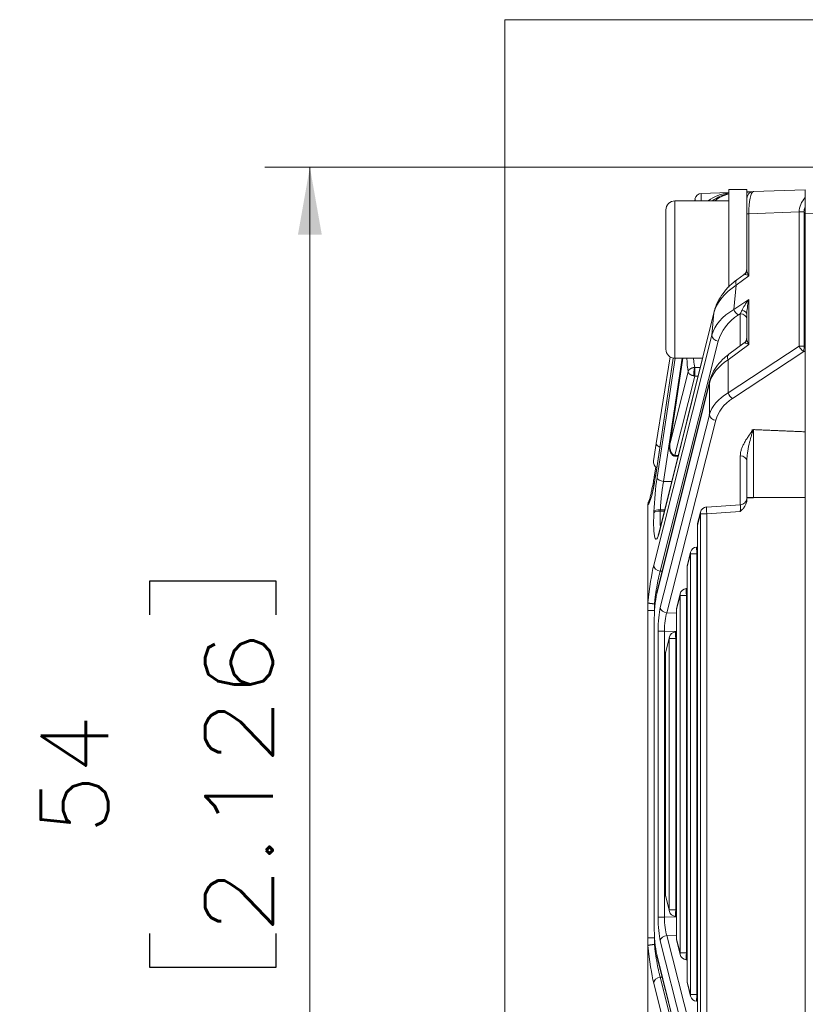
# Model space of a CAD drawing. Header units: millimetres. Extents: x 4 to 836, y 5 to 589.
# Tile 69 of 96: x 432 to 467, y 491 to 535. Entities that reach past the tile are written whole.
import ezdxf

# ---------------------------------------------------------------- set-up
doc = ezdxf.new("R2010")
doc.units = ezdxf.units.MM
doc.layers.add('1', color=7, linetype='Continuous', true_color=0xffffff)
doc.styles.add('ideas_simplex', font='simplex.shx')
doc.dimstyles.get("Standard").update_dxf_attribs({"dimtxt": 0.18, "dimasz": 0.18, "dimexe": 0.18, "dimexo": 0.0625, "dimgap": 0.09, "dimtad": 0, "dimtih": 1, "dimtoh": 1, "dimdec": 4, "dimzin": 0, "dimdsep": 46, "dimtxsty": 'Standard', "dimcen": 0.09, "dimadec": 0, "dimazin": 0, "dimtfac": 1, "dimtdec": 4, "dimtofl": 0, "dimtmove": 0, "dimatfit": 3, "dimfxl": 1, "dimtolj": 1, "dimtzin": 0, "dimarcsym": 0})

# ---------------------------------------------------------------- blocks, each defined once
blk = doc.blocks.new('_U3')
at = {"layer": '1', "color": 152, "lineweight": 13}
for p, q in [((503.061681, 528.704345), (443.231365, 528.704345)), ((503.061681, 474.704345), (443.231365, 474.704345))]:
    blk.add_line(p, q, dxfattribs=at)
at = {"layer": '1', "color": 27, "lineweight": 13}
blk.add_line((445.231365, 528.704345), (445.231365, 474.704345), dxfattribs=at)
at = {"layer": '1', "color": 87, "lineweight": 25}
for p, q in [((443.731365, 510.291845), (438.106365, 510.291845)), ((438.106365, 510.291845), (438.106365, 508.791845)), ((443.731365, 508.791845), (443.731365, 510.291845)), ((438.106365, 494.616845), (438.106365, 493.116845)), ((443.731365, 493.116845), (443.731365, 494.616845)), ((438.106365, 493.116845), (443.731365, 493.116845))]:
    blk.add_line(p, q, dxfattribs=at)
at = {"layer": '1', "color": 27, "lineweight": 18}
for points in [[(445.231365, 528.704345), (445.760346, 525.704347), (444.702384, 525.704343)], [(445.231365, 474.704345), (444.702384, 477.704343), (445.760346, 477.704347)]]:
    blk.add_solid(points, dxfattribs=at)
at = {"layer": '1', "color": 87, "linetype": 'Continuous', "lineweight": 25, "char_height": 3, "attachment_point": 7, "rotation": 90, "line_spacing_factor": 1.204819, "style": 'ideas_simplex'}
for s, insert in [('\\W1.1692;2.126', (443.577865, 494.564345)), ('\\W1.0362;54', (436.265365, 499.019345))]:
    blk.add_mtext(s, dxfattribs=dict(at, insert=insert))

msp = doc.modelspace()

# ---------------------------------------------------------------- linework, layer by layer
at = {"layer": '1', "color": 251, "linetype": 'Continuous', "lineweight": 18}
for p in [(453.895, 468.148), (584.912, 535.261)]:
    msp.add_line(p, (453.895, 535.261), dxfattribs=at)
at = {"layer": '1', "color": 9, "linetype": 'Continuous', "lineweight": 18}
for p, q in [((464.662, 527.704), (463.862, 527.704)), ((463.862, 523.704), (463.862, 527.704)), ((464.662, 527.315), (464.662, 527.704)), ((463.862, 527.204), (461.462, 527.204)), ((461.062, 526.804), (461.062, 522.517)), ((463.862, 523.368), (463.862, 523.704)), ((461.062, 522.517), (461.062, 520.604)), ((461.462, 520.204), (462.691, 520.204))]:
    msp.add_line(p, q, dxfattribs=at)
at = {"layer": '1', "color": 27, "linetype": 'Continuous', "lineweight": 18}
for p, q in [((462.345, 527.204), (462.357, 527.281)), ((462.643, 527.534), (463.862, 527.576)), ((464.662, 527.604), (464.951, 527.614)), ((464.662, 526.631), (464.662, 527.315)), ((464.951, 527.614), (467.262, 527.695)), ((467.262, 527.695), (467.262, 527.348)), ((467.262, 526.946), (467.262, 526.632)), ((464.662, 524.131), (464.662, 526.631)), ((464.541, 523.935), (464.221, 523.698)), ((463.207, 522.277), (460.779, 512.531)), ((464.662, 521.079), (464.662, 522.146)), ((464.541, 520.883), (463.861, 520.379)), ((460.636, 516.416), (461.246, 520.267)), ((461.387, 520.211), (460.593, 514.933)), ((461.81, 520.204), (461.238, 516.399)), ((462.999, 519.17), (460.664, 509.795)), ((460.513, 515.636), (460.636, 516.416)), ((461.44, 515.852), (461.605, 515.847)), ((460.614, 515.361), (460.544, 514.936)), ((464.382, 513.689), (462.872, 513.587)), ((464.662, 513.988), (464.662, 514.008)), ((464.951, 513.988), (464.662, 513.988)), ((464.662, 513.988), (464.662, 513.902)), ((460.262, 513.669), (460.262, 509.352)), ((462.601, 513.36), (462.474, 512.85)), ((462.465, 512.777), (462.465, 490.631)), ((462.158, 511.58), (462.018, 511.021)), ((462.465, 511.809), (462.429, 511.807)), ((462.009, 510.948), (462.009, 492.46)), ((462.009, 509.958), (461.967, 509.955)), ((460.262, 508.983), (460.262, 509.352)), ((461.696, 509.729), (461.545, 509.122)), ((460.262, 494.426), (460.262, 508.983)), ((461.536, 509.049), (461.536, 494.359)), ((460.537, 508.436), (460.537, 494.972)), ((460.537, 508.436), (460.542, 508.436)), ((461.536, 508.036), (461.488, 508.033)), ((461.217, 507.806), (461.055, 507.152)), ((461.046, 507.08), (461.046, 496.329)), ((461.055, 496.256), (461.217, 495.603)), ((461.488, 495.376), (461.536, 495.373)), ((460.537, 494.972), (460.542, 494.972)), ((460.262, 494.057), (460.262, 494.426)), ((460.262, 489.74), (460.262, 494.057)), ((461.545, 494.287), (461.696, 493.68)), ((460.664, 493.614), (462.999, 484.239)), ((461.967, 493.453), (462.009, 493.45)), ((462.018, 492.388), (462.158, 491.829)), ((462.429, 491.602), (462.465, 491.599))]:
    msp.add_line(p, q, dxfattribs=at)
at = {"layer": '1', "color": 9, "linetype": 'Continuous', "lineweight": 13}
for p, q in [((461.462, 522.364), (461.462, 527.204)), ((461.462, 520.204), (461.462, 522.364))]:
    msp.add_line(p, q, dxfattribs=at)
at = {"layer": '1', "color": 252, "linetype": 'Continuous', "lineweight": 13}
msp.add_line((483.041, 527.172), (467.262, 526.621), dxfattribs=at)
at = {"layer": '1', "color": 27, "linetype": 'Continuous', "lineweight": 13}
for p, q in [((464.75, 526.631), (464.662, 526.631)), ((466.992, 526.71), (464.75, 526.631)), ((464.75, 526.631), (464.75, 523.874)), ((466.992, 520.746), (466.992, 526.71)), ((466.992, 526.71), (467.204, 526.71)), ((467.204, 526.71), (467.204, 520.746)), ((464.75, 523.874), (464.188, 523.457)), ((464.188, 523.457), (464.086, 522.375)), ((464.086, 522.375), (464.75, 522.812)), ((464.75, 522.812), (464.75, 520.822)), ((463.201, 522.229), (460.774, 512.483)), ((463.107, 521.229), (463.201, 522.229)), ((464.372, 522.185), (464.288, 522.13)), ((464.372, 520.758), (464.372, 522.185)), ((460.523, 511.002), (463.107, 521.229)), ((463.393, 520.959), (460.809, 510.731)), ((464.75, 520.822), (463.828, 520.138)), ((463.828, 518.665), (466.992, 520.746)), ((466.992, 520.746), (467.204, 520.746)), ((467.194, 520.5), (467.204, 520.746)), ((467.204, 520.746), (467.262, 520.743)), ((467.194, 520.5), (464.03, 518.42)), ((467.262, 520.497), (467.194, 520.5)), ((461.389, 520.211), (460.593, 514.913)), ((460.67, 514.895), (461.476, 520.205)), ((461.789, 520.204), (460.957, 514.721)), ((461.813, 520.204), (461.247, 516.436)), ((463.828, 520.138), (463.828, 518.665)), ((461.247, 516.436), (462.047, 519.605)), ((462.354, 519.413), (461.462, 515.886)), ((462.354, 519.791), (462.59, 519.799)), ((462.493, 519.409), (462.354, 519.413)), ((462.995, 519.097), (460.659, 509.723)), ((462.995, 517.689), (462.995, 519.097)), ((460.815, 509.123), (462.995, 517.689)), ((463.28, 517.443), (461.1, 508.877)), ((461.469, 515.886), (461.614, 515.881)), ((464.372, 513.688), (464.372, 515.866)), ((460.957, 514.721), (461.323, 514.714)), ((464.951, 514.008), (464.662, 514.008)), ((464.951, 514.008), (464.951, 513.988)), ((467.262, 514.008), (464.951, 514.008)), ((460.526, 513.326), (460.528, 513.381)), ((460.815, 513.46), (460.813, 513.405)), ((460.813, 513.405), (460.998, 513.407)), ((461.011, 513.462), (460.815, 513.46)), ((462.597, 513.288), (462.47, 512.777)), ((462.882, 513.288), (462.597, 513.288)), ((462.597, 490.121), (462.597, 513.288)), ((464.372, 513.388), (462.882, 513.288)), ((462.882, 513.288), (462.882, 490.121)), ((462.465, 512.777), (462.47, 512.777)), ((462.47, 512.777), (462.47, 490.631)), ((462.153, 511.508), (462.014, 510.948)), ((462.438, 511.508), (462.153, 511.508)), ((462.153, 491.901), (462.153, 511.508)), ((462.465, 511.509), (462.438, 511.508)), ((462.438, 511.508), (462.438, 491.901)), ((460.809, 510.731), (460.896, 510.729)), ((462.009, 510.948), (462.014, 510.948)), ((462.014, 510.948), (462.014, 492.46)), ((461.692, 509.656), (461.541, 509.049)), ((461.977, 509.656), (461.692, 509.656)), ((461.692, 493.753), (461.692, 509.656)), ((462.009, 509.658), (461.977, 509.656)), ((461.977, 509.656), (461.977, 493.753)), ((460.551, 509.279), (460.551, 508.983)), ((460.551, 508.983), (460.551, 508.84)), ((460.559, 508.983), (460.551, 508.983)), ((461.1, 508.877), (461.536, 508.87)), ((461.536, 509.049), (461.541, 509.049)), ((461.541, 509.049), (461.541, 494.359)), ((460.542, 508.436), (460.542, 494.972)), ((460.716, 508.061), (461.001, 508.061)), ((460.716, 495.348), (460.716, 508.061)), ((461.001, 508.061), (461.001, 495.348)), ((461.536, 508.051), (461.001, 508.061)), ((461.213, 507.733), (461.05, 507.08)), ((461.498, 507.733), (461.213, 507.733)), ((461.213, 495.675), (461.213, 507.733)), ((461.536, 507.736), (461.498, 507.733)), ((461.498, 507.733), (461.498, 495.675)), ((461.046, 507.08), (461.05, 507.08)), ((461.05, 507.08), (461.05, 496.329)), ((461.046, 496.329), (461.05, 496.329)), ((461.05, 496.329), (461.213, 495.675)), ((460.716, 495.348), (461.001, 495.348)), ((461.001, 495.348), (461.536, 495.358)), ((461.498, 495.675), (461.213, 495.675)), ((461.498, 495.675), (461.536, 495.673)), ((460.551, 494.569), (460.551, 494.426)), ((460.551, 494.426), (460.559, 494.426)), ((460.551, 494.426), (460.551, 494.129)), ((461.536, 494.539), (461.1, 494.531)), ((461.1, 494.531), (463.28, 485.965)), ((462.995, 485.72), (460.815, 494.286)), ((461.536, 494.359), (461.541, 494.359)), ((461.541, 494.359), (461.692, 493.753)), ((460.659, 493.686), (462.995, 484.311)), ((461.977, 493.753), (461.692, 493.753)), ((461.977, 493.753), (462.009, 493.75)), ((460.809, 492.677), (460.896, 492.68)), ((460.809, 492.677), (463.393, 482.45)), ((463.107, 482.18), (460.523, 492.407)), ((462.009, 492.46), (462.014, 492.46)), ((462.014, 492.46), (462.153, 491.901)), ((462.438, 491.901), (462.153, 491.901)), ((462.438, 491.901), (462.465, 491.899))]:
    msp.add_line(p, q, dxfattribs=at)
at = {"layer": '1', "color": 252, "linetype": 'Continuous', "lineweight": 18}
for q in [(467.262, 526.632), (467.262, 476.787)]:
    msp.add_line((467.262, 526.621), q, dxfattribs=at)
at = {"layer": '1', "color": 27, "linetype": 'Continuous', "lineweight": 18}
for centre, start, end in [((462.653, 527.234), 92, 171), ((464.962, 527.315), 92, 180), ((464.362, 524.176), 302.6325, 0), ((464.362, 521.124), 302.6325, 0), ((460.809, 515.589), 171, 238.7318), ((464.362, 513.988), 271.9814, 0), ((462.892, 513.288), 93.8378, 166.0098), ((462.765, 512.777), 166.0098, 180), ((462.449, 511.508), 93.8378, 166.0098), ((462.309, 510.948), 166.0098, 180), ((461.988, 509.656), 93.8378, 166.0098), ((461.836, 509.049), 166.0098, 180), ((461.508, 507.733), 93.8378, 166.0098), ((461.346, 507.08), 166.0098, 180), ((461.346, 496.329), 180, 193.9902), ((461.508, 495.675), 193.9902, 266.1622), ((461.836, 494.359), 180, 193.9902), ((461.988, 493.753), 193.9902, 266.1622), ((462.309, 492.46), 180, 193.9902), ((462.449, 491.901), 193.9902, 266.1622)]:
    msp.add_arc(centre, 0.3, start, end, dxfattribs=at)
at = {"layer": '1', "color": 9, "linetype": 'Continuous', "lineweight": 18}
for centre, start, end in [((461.462, 526.804), 90, 180), ((461.462, 520.604), 180, 270)]:
    msp.add_arc(centre, 0.4, start, end, dxfattribs=at)
at = {"layer": '1', "color": 27, "linetype": 'Continuous', "lineweight": 13}
for centre, major_axis, ratio, start_param, end_param in [((462.653, 527.234), (-0.296, 0.047), 0.49948, 0, 0.499489), ((462.653, 527.234), (-0.01, 0.3), 0.060338, 0, 1.667847), ((464.962, 527.315), (0.582, 0.02), 0.515554, 1.570796, 2.094727), ((464.962, 526.614), (0.009, -1), 0.211935, 3.147017, 4.693133), ((468.194, 526.727), (1.202, 0.042), 0.831726, 2.429492, 3.116912), ((468.194, 526.727), (0.99, 0.035), 0.706891, 2.774239, 3.116912), ((464.362, 523.429), (0.215, 0.517), 0.179539, 6.224986, 6.575113), ((464.362, 524.131), (-0.3, 0), 0.919568, 2.392797, 3.141593), ((464.962, 523.874), (0.388, -0.083), 0.13042, 3.377338, 4.162736), ((464.962, 523.874), (0.265, -0.346), 0.403982, 3.626829, 4.412227), ((466.182, 522.107), (3.018, 0.421), 0.653782, 2.198014, 2.870907), ((464.4, 523.457), (0.179, -0.241), 0.626002, 3.141598, 4.277116), ((464.962, 522.812), (0.541, 0.66), 0.194741, 1.728932, 2.514331), ((464.962, 522.812), (0.223, 0.939), 0.214071, 1.621477, 2.406875), ((466.065, 520.863), (3.007, -0.015), 0.665515, 2.292379, 2.965272), ((466.054, 520.618), (2.708, 0.085), 0.747925, 2.25766, 2.930553), ((464.298, 522.375), (0.165, -0.251), 0.641183, 4.313379, 5.439671), ((464.362, 522.417), (0.206, 0.477), 0.213451, 4.29955, 4.640444), ((464.362, 521.94), (-0.3, 0), 0.819152, 3.141593, 4.677482), ((464.362, 522.146), (-0.3, 0), 0.669801, 3.141593, 4.419012), ((463.403, 521.204), (0.291, -0.073), 0.813646, 3.342716, 4.879859), ((464.362, 520.377), (0.215, 0.517), 0.179539, 6.224986, 6.57513), ((464.362, 521.079), (-0.3, 0), 0.919568, 2.392797, 3.141593), ((464.962, 520.822), (0.388, -0.083), 0.13042, 3.377338, 4.162736), ((464.962, 520.822), (0.265, -0.346), 0.403982, 3.626829, 4.412227), ((467.204, 520.746), (0.165, -0.251), 0.641183, 4.313379, 5.439671), ((464.04, 520.138), (0.179, -0.241), 0.626002, 3.141615, 4.277116), ((462.635, 523.716), (0.389, 4.61), 0.116516, 2.446381, 2.681235), ((465.949, 518.883), (2.998, 0.19), 0.628654, 2.316271, 2.927136), ((465.949, 517.247), (2.998, -0.19), 0.628654, 2.396118, 3.006983), ((464.04, 518.665), (0.165, -0.251), 0.641183, 4.313379, 5.439671), ((465.939, 517.002), (2.695, -0.225), 0.697728, 2.414287, 3.025152), ((463.29, 517.689), (0.291, -0.074), 0.813543, 3.444838, 4.881321), ((460.933, 516.37), (0.296, -0.047), 0.49948, 3.141593, 4.297103), ((464.362, 515.621), (-0.3, 0), 0.819152, 3.141593, 4.677482), ((460.84, 514.888), (0.296, -0.049), 0.49073, 2.567727, 3.141578), ((460.445, 516.122), (0.206, 2.437), 0.116516, 3.219862, 4.203194), ((460.776, 513.996), (0.151, 1.785), 0.116516, 1.052468, 1.931886), ((460.967, 514.871), (-0.297, 0.045), 0.499685, 0.134482, 1.611261), ((464.362, 513.386), (0.02, 0.302), 0.034205, 4.719319, 6.283427), ((460.774, 513.941), (0.151, 1.785), 0.116516, 1.931886, 3.767324), ((460.823, 513.301), (-0.3, 0.012), 0.34382, 4.761165, 6.15919), ((460.825, 513.357), (-0.3, 0.012), 0.34382, 4.761165, 6.15919), ((462.892, 513.288), (-0.291, 0.073), 0.807933, 6.283173, 6.582308), ((462.892, 513.288), (-0.02, 0.299), 0.034821, 0.000028, 1.56846), ((462.765, 512.777), (-0.291, 0.073), 0.807933, 6.283173, 6.582308), ((462.449, 511.508), (-0.291, 0.073), 0.807933, 6.283173, 6.582308), ((462.449, 511.508), (-0.02, 0.299), 0.034821, 0.000028, 1.56846), ((460.519, 509), (0.206, 2.434), 0.116516, 0.615683, 1.444416), ((460.82, 510.977), (0.291, -0.073), 0.813646, 3.342716, 4.879859), ((462.309, 510.948), (-0.291, 0.073), 0.807933, 6.283173, 6.582308), ((461.988, 509.656), (-0.02, 0.299), 0.034821, 0.000028, 1.56846), ((461.988, 509.656), (-0.291, 0.073), 0.807933, 6.283173, 6.582308), ((460.947, 508.056), (0.001, -1.3), 0.177496, 3.749106, 4.708402), ((461.11, 509.123), (0.291, -0.074), 0.813543, 3.444838, 4.881321), ((461.242, 508.056), (0.007, -1), 0.241147, 3.746369, 4.705666), ((461.836, 509.049), (-0.291, 0.073), 0.807933, 6.283173, 6.582308), ((461.508, 507.733), (-0.02, 0.299), 0.034821, 0.000028, 1.56846), ((461.508, 507.733), (-0.291, 0.073), 0.807933, 6.283173, 6.582308), ((461.346, 507.08), (-0.291, 0.073), 0.807933, 6.283173, 6.582308), ((461.346, 496.329), (0.291, 0.073), 0.807933, 2.84247, 3.141605), ((460.947, 495.353), (0.001, 1.3), 0.177496, 1.574783, 2.53408), ((461.242, 495.353), (0.007, 1), 0.241147, 1.577519, 2.536816), ((461.508, 495.675), (0.291, 0.073), 0.807933, 2.84247, 3.141605), ((461.508, 495.675), (0.02, 0.299), 0.034821, 1.573132, 3.141564), ((461.11, 494.286), (-0.291, -0.074), 0.813543, 4.543457, 5.97994), ((460.519, 494.408), (0.206, -2.434), 0.116516, 4.83877, 5.667502), ((461.836, 494.359), (0.291, 0.073), 0.807933, 2.84247, 3.141605), ((461.988, 493.753), (0.291, 0.073), 0.807933, 2.84247, 3.141605), ((461.988, 493.753), (0.02, 0.299), 0.034821, 1.573132, 3.141564), ((460.82, 492.432), (0.291, 0.073), 0.813646, 1.403327, 2.94047), ((462.309, 492.46), (0.291, 0.073), 0.807933, 2.84247, 3.141605), ((462.449, 491.901), (0.291, 0.073), 0.807933, 2.84247, 3.141605), ((462.449, 491.901), (0.02, 0.299), 0.034821, 1.573132, 3.141564)]:
    msp.add_ellipse(centre, major_axis=major_axis, ratio=ratio, start_param=start_param, end_param=end_param, dxfattribs=at)
at = {"layer": '1', "color": 27, "linetype": 'Continuous', "lineweight": 18}
for centre, major_axis, ratio, start_param, end_param in [((464.113, 525.584), (0, -2), 1, 3.267759, 3.767923), ((464.207, 525.587), (1.463, 1.452), 0.943902, 0.991435, 1.392315), ((464.319, 525.591), (1.567, 1.354), 0.94297, 1.115726, 1.464481), ((463.498, 522.204), (0.291, -0.073), 0.80794, 3.141586, 3.339982), ((463.29, 519.097), (0.291, -0.073), 0.807933, 3.14158, 3.440715), ((460.89, 514.888), (-0.297, 0.045), 0.491877, 6.283169, 6.416974), ((461.071, 512.458), (0.291, -0.073), 0.80794, 3.141586, 3.339982), ((460.955, 509.723), (0.291, -0.073), 0.807933, 3.14158, 3.440715), ((460.82, 508.436), (0, 1.576), 0.17633, 0.6159, 1.570796), ((460.82, 494.972), (0, 1.576), 0.17633, 1.570796, 2.525692), ((460.955, 493.686), (0.291, 0.073), 0.807933, 2.84247, 3.141605)]:
    msp.add_ellipse(centre, major_axis=major_axis, ratio=ratio, start_param=start_param, end_param=end_param, dxfattribs=at)
for points, knots in [([(467.262, 527.348), (467.262, 527.336), (467.262, 527.323), (467.262, 527.295), (467.262, 527.28), (467.262, 527.256), (467.262, 527.248), (467.262, 527.232), (467.262, 527.207), (467.262, 527.181), (467.262, 527.146), (467.262, 527.128), (467.262, 527.092), (467.262, 527.074), (467.262, 527.019), (467.262, 526.983), (467.262, 526.946)], [0, 0, 0, 0, 0.125, 0.125, 0.25, 0.25, 0.3125, 0.3125, 0.375, 0.5, 0.5, 0.625, 0.625, 0.75, 0.75, 1, 1, 1, 1]), ([(464.221, 523.698), (464.149, 523.644), (463.947, 523.481), (463.66, 523.185), (463.402, 522.806), (463.268, 522.497), (463.218, 522.32), (463.207, 522.277)], [0, 0, 0, 0, 0.135283, 0.39419, 0.661921, 0.917329, 1, 1, 1, 1]), ([(463.861, 520.379), (463.793, 520.328), (463.606, 520.176), (463.344, 519.897), (463.121, 519.541), (463.03, 519.293), (462.999, 519.17)], [0, 0, 0, 0, 0.149589, 0.434845, 0.728232, 1, 1, 1, 1]), ([(462.354, 519.791), (462.353, 519.79), (462.353, 519.788), (462.353, 519.785), (462.352, 519.781), (462.352, 519.777), (462.352, 519.773), (462.351, 519.769), (462.351, 519.765), (462.351, 519.761), (462.35, 519.756), (462.35, 519.752), (462.35, 519.747), (462.349, 519.742), (462.349, 519.737), (462.349, 519.732), (462.348, 519.726), (462.348, 519.721), (462.348, 519.716), (462.348, 519.71), (462.348, 519.705), (462.347, 519.699), (462.347, 519.693), (462.347, 519.688), (462.347, 519.682), (462.347, 519.676), (462.347, 519.67), (462.347, 519.664), (462.346, 519.659), (462.346, 519.653), (462.346, 519.647), (462.346, 519.641), (462.346, 519.635), (462.346, 519.629), (462.346, 519.623), (462.346, 519.617), (462.346, 519.609), (462.346, 519.599), (462.346, 519.587), (462.346, 519.574), (462.346, 519.562), (462.347, 519.549), (462.347, 519.536), (462.347, 519.524), (462.348, 519.511), (462.348, 519.499), (462.349, 519.487), (462.349, 519.475), (462.35, 519.463), (462.35, 519.452), (462.351, 519.442), (462.352, 519.431), (462.353, 519.422), (462.353, 519.416), (462.354, 519.413)], [0, 0, 0, 0, 0.01571, 0.031336, 0.046877, 0.062333, 0.077705, 0.092994, 0.108197, 0.123317, 0.138353, 0.153305, 0.168173, 0.182957, 0.197657, 0.212274, 0.226807, 0.241256, 0.255622, 0.269905, 0.284105, 0.298221, 0.312254, 0.326204, 0.340071, 0.353855, 0.367557, 0.381175, 0.394711, 0.408164, 0.421535, 0.434823, 0.448029, 0.461152, 0.474194, 0.487153, 0.50003, 0.526623, 0.553564, 0.580855, 0.608496, 0.636488, 0.664832, 0.693528, 0.722576, 0.751978, 0.781735, 0.811846, 0.842313, 0.873135, 0.904315, 0.935852, 0.967747, 1, 1, 1, 1]), ([(464.951, 517.03), (465.019, 517.027), (465.166, 517.021), (465.39, 517.011), (465.624, 517.001), (465.858, 516.991), (466.092, 516.981), (466.326, 516.971), (466.56, 516.961), (466.794, 516.951), (467.028, 516.941), (467.184, 516.935), (467.262, 516.931)], [0, 0, 0, 0, 0.088472, 0.189753, 0.291034, 0.392315, 0.493596, 0.594876, 0.696157, 0.797438, 0.898719, 1, 1, 1, 1]), ([(461.236, 516.377), (461.222, 516.324), (461.215, 516.22), (461.241, 516.056), (461.308, 515.948), (461.364, 515.891), (461.402, 515.865), (461.421, 515.858), (461.431, 515.855)], [0, 0, 0, 0, 0.313696, 0.596641, 0.799272, 0.90669, 0.956485, 1, 1, 1, 1]), ([(461.235, 516.364), (461.235, 516.364), (461.235, 516.367), (461.235, 516.371), (461.236, 516.377), (461.236, 516.383), (461.237, 516.389), (461.238, 516.395), (461.238, 516.398), (461.238, 516.398)], [0, 0, 0, 0, 0.030553, 0.191966, 0.364, 0.546656, 0.739933, 0.943832, 1, 1, 1, 1]), ([(461.469, 515.886), (461.469, 515.884), (461.468, 515.882), (461.467, 515.878), (461.466, 515.875), (461.465, 515.872), (461.464, 515.869), (461.463, 515.866), (461.462, 515.864), (461.461, 515.862), (461.46, 515.86), (461.459, 515.858), (461.458, 515.857), (461.458, 515.855), (461.457, 515.854), (461.456, 515.854), (461.456, 515.853), (461.455, 515.852), (461.454, 515.852), (461.454, 515.852), (461.453, 515.852), (461.453, 515.852)], [0, 0, 0, 0, 0.061474, 0.122034, 0.181681, 0.240416, 0.298239, 0.355151, 0.411154, 0.466248, 0.520434, 0.573713, 0.626085, 0.677552, 0.728115, 0.777774, 0.826531, 0.874386, 0.921339, 0.967393, 1, 1, 1, 1]), ([(464.662, 514.008), (464.662, 514.147), (464.662, 514.286), (464.662, 514.56), (464.662, 514.832), (464.662, 515.099), (464.662, 515.297), (464.662, 515.363), (464.662, 515.493), (464.662, 515.557), (464.662, 515.621)], [0, 0, 0, 0, 0.25, 0.25, 0.5, 0.75, 0.75, 0.875, 0.875, 1, 1, 1, 1]), ([(460.593, 514.933), (460.582, 514.861), (460.551, 514.661), (460.496, 514.366), (460.434, 514.104), (460.383, 513.942), (460.355, 513.882), (460.35, 513.874), (460.35, 513.874)], [0, 0, 0, 0, 0.123755, 0.35815, 0.590002, 0.786656, 0.945878, 1, 1, 1, 1]), ([(460.544, 514.936), (460.532, 514.864), (460.498, 514.663), (460.457, 514.438), (460.431, 514.32), (460.425, 514.295)], [0, 0, 0, 0, 0.291827, 0.845314, 1, 1, 1, 1]), ([(460.425, 514.295), (460.409, 514.219), (460.377, 514.072), (460.336, 513.924), (460.308, 513.851), (460.306, 513.844), (460.306, 513.844)], [0, 0, 0, 0, 0.280698, 0.619388, 0.890808, 1, 1, 1, 1]), ([(460.352, 513.882), (460.346, 513.876), (460.34, 513.87), (460.329, 513.857), (460.323, 513.85), (460.307, 513.828), (460.298, 513.812), (460.286, 513.788), (460.283, 513.779), (460.277, 513.762), (460.274, 513.753), (460.267, 513.727), (460.264, 513.709), (460.262, 513.691)], [0, 0, 0, 0, 0.115044, 0.115044, 0.241466, 0.241466, 0.494311, 0.494311, 0.620733, 0.620733, 0.747155, 0.747155, 1, 1, 1, 1]), ([(460.262, 513.691), (460.262, 513.687), (460.262, 513.683), (460.262, 513.676), (460.262, 513.672), (460.262, 513.669)], [0, 0, 0, 0, 0.5, 0.5, 1, 1, 1, 1]), ([(460.327, 513.875), (460.325, 513.873), (460.323, 513.87), (460.311, 513.854), (460.301, 513.839), (460.289, 513.815), (460.286, 513.807), (460.279, 513.791), (460.276, 513.782), (460.269, 513.757), (460.265, 513.74), (460.263, 513.722)], [0, 0, 0, 0, 0.05575, 0.05575, 0.3705, 0.3705, 0.527875, 0.527875, 0.68525, 0.68525, 1, 1, 1, 1]), ([(464.662, 513.902), (464.662, 513.876), (464.659, 513.851), (464.651, 513.802), (464.644, 513.777), (464.619, 513.705), (464.596, 513.66), (464.556, 513.597), (464.541, 513.576), (464.51, 513.536), (464.477, 513.497), (464.434, 513.451), (464.408, 513.424), (464.39, 513.406), (464.381, 513.397), (464.372, 513.388)], [0, 0, 0, 0, 0.125, 0.125, 0.25, 0.25, 0.5, 0.5, 0.625, 0.625, 0.75, 0.875, 0.9375, 0.9375, 1, 1, 1, 1]), ([(460.779, 512.531), (460.77, 512.492), (460.748, 512.413), (460.723, 512.343), (460.715, 512.328), (460.715, 512.328)], [0, 0, 0, 0, 0.321576, 0.772042, 1, 1, 1, 1]), ([(460.262, 509.352), (460.262, 509.349), (460.262, 509.347), (460.262, 509.342), (460.262, 509.34), (460.262, 509.337), (460.262, 509.335), (460.263, 509.332), (460.263, 509.331), (460.263, 509.331)], [0, 0, 0, 0, 0.25, 0.25, 0.5, 0.5, 0.75, 0.75, 1, 1, 1, 1]), ([(460.551, 509.279), (460.547, 509.28), (460.542, 509.28), (460.533, 509.28), (460.529, 509.281), (460.515, 509.282), (460.507, 509.282), (460.48, 509.284), (460.463, 509.286), (460.439, 509.289), (460.43, 509.289), (460.414, 509.291), (460.407, 509.292), (460.384, 509.296), (460.37, 509.298), (460.35, 509.301), (460.344, 509.302), (460.332, 509.305), (460.327, 509.306), (460.311, 509.31), (460.301, 509.313), (460.289, 509.317), (460.285, 509.318), (460.279, 509.321), (460.276, 509.322), (460.269, 509.326), (460.265, 509.328), (460.263, 509.331)], [0, 0, 0, 0, 0.03125, 0.03125, 0.0625, 0.0625, 0.125, 0.125, 0.25, 0.25, 0.3125, 0.3125, 0.375, 0.375, 0.5, 0.5, 0.5625, 0.5625, 0.625, 0.625, 0.75, 0.75, 0.8125, 0.8125, 0.875, 0.875, 1, 1, 1, 1]), ([(460.263, 494.078), (460.263, 494.077), (460.263, 494.076), (460.262, 494.074), (460.262, 494.072), (460.262, 494.067), (460.262, 494.062), (460.262, 494.057)], [0, 0, 0, 0, 0.25, 0.25, 0.5, 0.5, 1, 1, 1, 1]), ([(460.551, 494.129), (460.547, 494.129), (460.542, 494.129), (460.533, 494.128), (460.529, 494.128), (460.515, 494.127), (460.507, 494.126), (460.48, 494.124), (460.463, 494.123), (460.439, 494.12), (460.43, 494.119), (460.414, 494.117), (460.407, 494.116), (460.384, 494.113), (460.37, 494.111), (460.35, 494.107), (460.344, 494.106), (460.332, 494.104), (460.327, 494.102), (460.311, 494.099), (460.301, 494.096), (460.289, 494.092), (460.285, 494.091), (460.279, 494.088), (460.276, 494.087), (460.269, 494.083), (460.265, 494.08), (460.263, 494.078)], [0, 0, 0, 0, 0.03125, 0.03125, 0.0625, 0.0625, 0.125, 0.125, 0.25, 0.25, 0.3125, 0.3125, 0.375, 0.375, 0.5, 0.5, 0.5625, 0.5625, 0.625, 0.625, 0.75, 0.75, 0.8125, 0.8125, 0.875, 0.875, 1, 1, 1, 1])]:
    msp.add_open_spline(points, degree=3, knots=knots, dxfattribs=at)
at = {"layer": '1', "color": 27, "linetype": 'Continuous', "lineweight": 13}
for points, knots in [([(462.293, 520.201), (462.295, 520.17), (462.298, 520.139), (462.313, 519.99), (462.327, 519.883), (462.343, 519.791)], [0, 0, 0, 0, 0.196545, 0.196545, 1, 1, 1, 1]), ([(462.047, 519.605), (462.048, 519.607), (462.049, 519.611), (462.051, 519.617), (462.052, 519.622), (462.054, 519.628), (462.056, 519.633), (462.058, 519.637), (462.061, 519.642), (462.063, 519.646), (462.065, 519.65), (462.067, 519.653), (462.069, 519.657), (462.071, 519.66), (462.073, 519.663), (462.075, 519.665), (462.077, 519.668), (462.078, 519.67), (462.084, 519.677), (462.094, 519.689), (462.11, 519.704), (462.126, 519.718), (462.142, 519.729), (462.157, 519.739), (462.172, 519.747), (462.186, 519.754), (462.201, 519.761), (462.217, 519.767), (462.232, 519.772), (462.248, 519.777), (462.264, 519.781), (462.28, 519.784), (462.296, 519.787), (462.312, 519.789), (462.328, 519.79), (462.338, 519.791), (462.343, 519.791)], [0, 0, 0, 0, 0.021733, 0.042583, 0.062553, 0.081642, 0.099852, 0.117183, 0.133635, 0.149209, 0.163906, 0.177726, 0.190669, 0.202737, 0.213929, 0.224245, 0.233687, 0.242255, 0.249948, 0.319016, 0.383672, 0.443951, 0.499888, 0.541969, 0.583386, 0.624154, 0.66429, 0.703812, 0.742736, 0.781081, 0.818863, 0.856102, 0.892816, 0.929023, 0.964745, 1, 1, 1, 1]), ([(462.316, 519.418), (462.313, 519.419), (462.308, 519.42), (462.299, 519.422), (462.291, 519.423), (462.283, 519.425), (462.274, 519.428), (462.266, 519.43), (462.257, 519.432), (462.249, 519.435), (462.241, 519.437), (462.232, 519.44), (462.224, 519.443), (462.216, 519.446), (462.208, 519.45), (462.2, 519.453), (462.192, 519.457), (462.184, 519.46), (462.176, 519.464), (462.169, 519.468), (462.161, 519.472), (462.154, 519.476), (462.147, 519.481), (462.14, 519.485), (462.133, 519.49), (462.123, 519.496), (462.111, 519.506), (462.096, 519.519), (462.082, 519.533), (462.073, 519.545), (462.068, 519.553), (462.064, 519.558), (462.061, 519.564), (462.057, 519.571), (462.054, 519.579), (462.051, 519.587), (462.049, 519.596), (462.048, 519.602), (462.047, 519.605)], [0, 0, 0, 0, 0.019084, 0.038296, 0.05764, 0.07712, 0.096738, 0.116498, 0.136405, 0.15646, 0.176668, 0.197031, 0.217553, 0.238236, 0.259084, 0.280099, 0.301285, 0.322643, 0.344177, 0.36589, 0.387783, 0.40986, 0.432122, 0.454573, 0.477214, 0.500047, 0.556429, 0.61691, 0.681513, 0.750255, 0.769518, 0.792196, 0.81829, 0.8478, 0.880726, 0.917068, 0.956826, 1, 1, 1, 1]), ([(462.316, 519.418), (462.312, 519.441), (462.308, 519.471), (462.306, 519.54), (462.307, 519.578), (462.313, 519.653), (462.317, 519.689), (462.326, 519.735), (462.331, 519.756), (462.336, 519.772), (462.34, 519.783), (462.341, 519.787), (462.343, 519.791)], [0, 0, 0, 0, 0.25, 0.25, 0.5, 0.5, 0.75, 0.75, 0.875, 0.9375, 0.9375, 1, 1, 1, 1]), ([(464.372, 515.866), (464.372, 515.918), (464.378, 515.969), (464.396, 516.07), (464.41, 516.119), (464.443, 516.218), (464.463, 516.267), (464.497, 516.34), (464.509, 516.365), (464.534, 516.413), (464.547, 516.437), (464.587, 516.509), (464.616, 516.557), (464.677, 516.651), (464.708, 516.698), (464.757, 516.768), (464.773, 516.792), (464.805, 516.838), (464.822, 516.862), (464.845, 516.897), (464.853, 516.909), (464.868, 516.932), (464.876, 516.944), (464.889, 516.968), (464.895, 516.98), (464.904, 517.005), (464.907, 517.018), (464.906, 517.03)], [0, 0, 0, 0, 0.125, 0.125, 0.25, 0.25, 0.375, 0.375, 0.4375, 0.4375, 0.5, 0.5, 0.625, 0.625, 0.75, 0.75, 0.8125, 0.8125, 0.875, 0.875, 0.90625, 0.90625, 0.9375, 0.9375, 0.96875, 0.96875, 1, 1, 1, 1]), ([(464.929, 517.029), (464.929, 517.017), (464.928, 517.004), (464.924, 516.979), (464.921, 516.966), (464.915, 516.941), (464.912, 516.928), (464.905, 516.903), (464.901, 516.89), (464.89, 516.851), (464.882, 516.825), (464.867, 516.772), (464.859, 516.745), (464.82, 516.61), (464.789, 516.496), (464.748, 516.319), (464.735, 516.258), (464.712, 516.136), (464.701, 516.074), (464.683, 515.947), (464.676, 515.883), (464.665, 515.753), (464.662, 515.687), (464.662, 515.621)], [0, 0, 0, 0, 0.03125, 0.03125, 0.0625, 0.0625, 0.09375, 0.09375, 0.125, 0.125, 0.1875, 0.1875, 0.25, 0.25, 0.5, 0.5, 0.625, 0.625, 0.75, 0.75, 0.875, 0.875, 1, 1, 1, 1]), ([(464.951, 517.028), (464.951, 516.944), (464.951, 516.852), (464.951, 516.656), (464.951, 516.552), (464.951, 516.413), (464.951, 516.384), (464.951, 516.327), (464.951, 516.298), (464.951, 516.21), (464.951, 516.15), (464.951, 515.968), (464.951, 515.716), (464.951, 515.448), (464.951, 515.275), (464.951, 515.24), (464.951, 515.17), (464.951, 515.065), (464.951, 514.887), (464.951, 514.743), (464.951, 514.597), (464.951, 514.524), (464.951, 514.304), (464.951, 514.156), (464.951, 514.008)], [0, 0, 0, 0, 0.125, 0.125, 0.25, 0.25, 0.28125, 0.28125, 0.3125, 0.3125, 0.375, 0.375, 0.5, 0.625, 0.625, 0.65625, 0.65625, 0.6875, 0.75, 0.8125, 0.8125, 0.875, 0.875, 1, 1, 1, 1]), ([(461.238, 516.398), (461.239, 516.4), (461.239, 516.404), (461.241, 516.411), (461.242, 516.419), (461.244, 516.428), (461.246, 516.433), (461.247, 516.436)], [0, 0, 0, 0, 0.141051, 0.341595, 0.551601, 0.771069, 1, 1, 1, 1]), ([(461.462, 515.886), (461.453, 515.887), (461.443, 515.889), (461.424, 515.895), (461.414, 515.899), (461.396, 515.908), (461.387, 515.914), (461.37, 515.926), (461.363, 515.932), (461.347, 515.948), (461.339, 515.957), (461.323, 515.977), (461.316, 515.987), (461.303, 516.009), (461.297, 516.02), (461.287, 516.043), (461.282, 516.054), (461.275, 516.074), (461.272, 516.081), (461.267, 516.096), (461.265, 516.103), (461.259, 516.126), (461.255, 516.14), (461.249, 516.17), (461.246, 516.192), (461.243, 516.215), (461.241, 516.231), (461.241, 516.238), (461.239, 516.263), (461.238, 516.279), (461.238, 516.311), (461.238, 516.327), (461.239, 516.359), (461.24, 516.375), (461.243, 516.406), (461.245, 516.421), (461.247, 516.436)], [0, 0, 0, 0, 0.044558, 0.044558, 0.089115, 0.089115, 0.133673, 0.133673, 0.178231, 0.178231, 0.236549, 0.236549, 0.294867, 0.294867, 0.353185, 0.353185, 0.411503, 0.411503, 0.447724, 0.447724, 0.483945, 0.483945, 0.556388, 0.556388, 0.62883, 0.665051, 0.665051, 0.701272, 0.701272, 0.775954, 0.775954, 0.850636, 0.850636, 0.925318, 0.925318, 1, 1, 1, 1]), ([(460.957, 514.721), (460.948, 514.674), (460.931, 514.577), (460.908, 514.426), (460.894, 514.321), (460.883, 514.24), (460.88, 514.213), (460.874, 514.159), (460.87, 514.132), (460.861, 514.051), (460.85, 513.943), (460.84, 513.834), (460.833, 513.753), (460.831, 513.725), (460.827, 513.671), (460.826, 513.645), (460.82, 513.565), (460.817, 513.512), (460.815, 513.46)], [0, 0, 0, 0, 0.125, 0.25, 0.375, 0.375, 0.4375, 0.4375, 0.5, 0.5, 0.625, 0.75, 0.75, 0.8125, 0.8125, 0.875, 0.875, 1, 1, 1, 1]), ([(460.813, 513.405), (460.81, 513.351), (460.806, 513.246), (460.804, 513.147), (460.804, 513.076), (460.803, 513.041), (460.804, 513.007), (460.804, 512.984), (460.804, 512.973), (460.805, 512.918), (460.808, 512.834), (460.813, 512.761), (460.817, 512.714), (460.818, 512.702), (460.819, 512.689)], [0, 0, 0, 0, 0.186047, 0.372093, 0.372093, 0.465116, 0.511628, 0.511628, 0.55814, 0.55814, 0.744186, 0.930233, 0.930233, 1, 1, 1, 1]), ([(460.809, 510.731), (460.797, 510.689), (460.773, 510.6), (460.749, 510.5), (460.732, 510.42), (460.726, 510.393), (460.714, 510.337), (460.708, 510.309), (460.691, 510.222), (460.669, 510.101), (460.647, 509.973), (460.631, 509.874), (460.626, 509.841), (460.616, 509.773), (460.611, 509.738), (460.596, 509.635), (460.577, 509.495), (460.559, 509.352), (460.551, 509.279)], [0, 0, 0, 0, 0.125, 0.25, 0.25, 0.3125, 0.3125, 0.375, 0.375, 0.5, 0.625, 0.625, 0.6875, 0.6875, 0.75, 0.75, 0.875, 1, 1, 1, 1]), ([(460.551, 508.983), (460.513, 508.983), (460.475, 508.983), (460.405, 508.983), (460.373, 508.983), (460.319, 508.983), (460.298, 508.983), (460.269, 508.983), (460.262, 508.983), (460.262, 508.983)], [0, 0, 0, 0, 0.250066, 0.250066, 0.500132, 0.500132, 0.750197, 0.750197, 1, 1, 1, 1]), ([(460.551, 494.426), (460.513, 494.426), (460.475, 494.426), (460.405, 494.426), (460.373, 494.426), (460.319, 494.426), (460.298, 494.426), (460.269, 494.426), (460.262, 494.426), (460.262, 494.426)], [0, 0, 0, 0, 0.250066, 0.250066, 0.500132, 0.500132, 0.750197, 0.750197, 1, 1, 1, 1]), ([(460.551, 494.129), (460.559, 494.057), (460.568, 493.985), (460.582, 493.878), (460.587, 493.842), (460.596, 493.772), (460.601, 493.737), (460.616, 493.633), (460.636, 493.499), (460.658, 493.37), (460.672, 493.292), (460.675, 493.277), (460.68, 493.246), (460.689, 493.2), (460.697, 493.156), (460.714, 493.07), (460.738, 492.96), (460.761, 492.859), (460.779, 492.788), (460.785, 492.765), (460.797, 492.72), (460.803, 492.698), (460.809, 492.677)], [0, 0, 0, 0, 0.125, 0.125, 0.1875, 0.1875, 0.25, 0.25, 0.375, 0.5, 0.5, 0.53125, 0.53125, 0.5625, 0.625, 0.625, 0.75, 0.875, 0.875, 0.9375, 0.9375, 1, 1, 1, 1])]:
    msp.add_open_spline(points, degree=3, knots=knots, dxfattribs=at)
for points, degree in [([(462.354, 519.413), (462.341, 519.414), (462.329, 519.416), (462.316, 519.418)], 3), ([(462.343, 519.791), (462.347, 519.791), (462.35, 519.791), (462.354, 519.791)], 3), ([(461.462, 515.886), (461.456, 515.874), (461.45, 515.866), (461.445, 515.861)], 3), ([(461.462, 515.886), (461.469, 515.886)], 1)]:
    msp.add_open_spline(points, degree=degree, dxfattribs=at)
at = {"layer": '1', "color": 27, "linetype": 'Continuous', "lineweight": 18}
msp.add_open_spline([(461.445, 515.861), (461.44, 515.856), (461.435, 515.854), (461.431, 515.855)], degree=3, dxfattribs=at)

# ---------------------------------------------------------------- dimensions: what is measured, and where the dimension line sits
at = {"layer": '1', "color": 87, "linetype": 'Continuous', "lineweight": 25}
dim = msp.add_linear_dim(base=(445.231, 474.704), p1=(507.812, 528.704), p2=(507.812, 474.704), angle=90, text='<>\\P[\\C87;{\\H1.00x;\\Fsimplex.shx;2.126\\Fsimplex.shx;}\\C87; ]', dimstyle='Standard', override={"dimtxt": 3, "dimasz": 3, "dimexe": 2, "dimexo": 2.5, "dimgap": 1.5, "dimtad": 1, "dimtih": 0, "dimtoh": 0, "dimdec": 2, "dimlfac": 1, "dimzin": 8, "dimdsep": 44, "dimlunit": 2, "dimtxsty": 'ideas_simplex', "dimsah": 1, "dimse1": 0, "dimse2": 0, "dimsd1": 0, "dimsd2": 0, "dimclrd": 27, "dimclre": 152, "dimclrt": 87, "dimtol": 0, "dimtm": -0.1, "dimtfac": 0.5, "dimtdec": 2, "dimtofl": 1, "dimtmove": 0, "dimtzin": 8, "dimlwd": 13, "dimlwe": 13}, dxfattribs=at)
dim.commit()
dim.dimension.update_dxf_attribs({"geometry": '_U3', "text_midpoint": (445.231, 501.704), "dimtype": 160})

doc.saveas('drawing.dxf')
